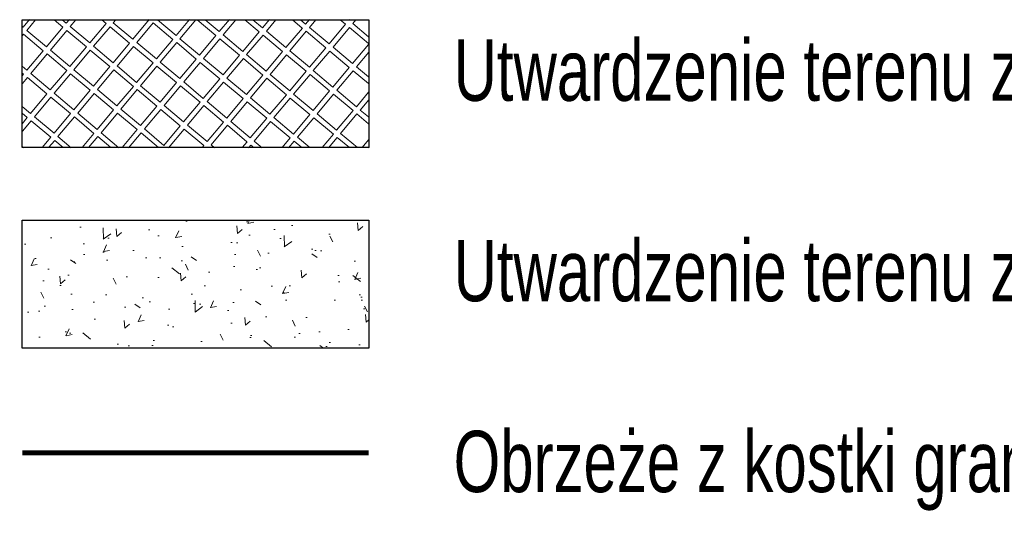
# Model space of a CAD drawing. Header units: metres. Extents: x 7415312 to 7415578, y 5538064 to 5538378.
# Tile 67 of 83: x 7415516 to 7415535, y 5538281 to 5538290. Entities that reach past the tile are written whole.
import ezdxf

# ---------------------------------------------------------------- set-up
doc = ezdxf.new("R2010")
doc.units = ezdxf.units.M
doc.header["$MEASUREMENT"] = 0
doc.linetypes.add('DASHED2', pattern=[0.375, 0.25, -0.125])
for name, color, linetype, lineweight in [('_LL_CIENKA', 7, 'Continuous', 25), ('_LL_OBZEZE GRANITOWE', 30, 'DASHED2', 30), ('LL_KRESKOWANIE', 253, 'Continuous', 0)]:
    doc.layers.add(name, color=color, linetype=linetype, lineweight=lineweight)
doc.layers.add('Opis', color=7, linetype='Continuous', lineweight=9, true_color=0x000000)
doc.styles.add('LL_50', font='arial.ttf', dxfattribs={"width": 0.7, "height": 10})

msp = doc.modelspace()

# ---------------------------------------------------------------- hatches: boundary and pattern name
at = {"layer": 'LL_KRESKOWANIE'}
h = msp.add_hatch(dxfattribs=at)
h.set_pattern_fill('WAFFLE', color=256, scale=0.5, angle=50)
h.set_pattern_definition([(50, (364.0167, 12.3668), (-0.45962666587, 0.38567256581), [0.5, -0.1]), (50, (363.9401, 12.4311), (-0.45962666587, 0.38567256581), [0.5, -0.1]), (140, (363.8758, 12.35447), (-0.38567256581, -0.45962666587), [0.5, -0.1]), (140, (363.9401, 12.4311), (-0.38567256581, -0.45962666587), [0.5, -0.1])])
h.paths.add_polyline_path([(7415515.64, 5538290.402), (7415522.421, 5538290.402), (7415522.421, 5538287.902), (7415515.64, 5538287.902)])
h = msp.add_hatch(dxfattribs=at)
h.set_pattern_fill('AR-CONC', color=256, scale=0.2, angle=45)
h.set_pattern_definition([(95, (0, 0), (1.10310399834, 0.92561415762), [0.15, -1.65]), (400, (0, 0), (-1.25998433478, 0.8675362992), [0.12, -1.32]), (145.4514, (0.0919, 0.0771), (-0.15687893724, 1.7931505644), [0.12748038, -1.402284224]), (91.1842, (-0.2828, 0.2828), (1.74338600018, 1.2752275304), [0.225, -2.475]), (141.6356, (-0.1376, 0.3891), (-0.05579802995, 2.6994233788), [0.191220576, -2.103426]), (396.1842, (-0.2828, 0.2828), (-0.05580013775, 2.69942333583), [0.18, -1.98]), (66, (-0.0707, 0.3536), (1.41354314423, 0.27476495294), [0.15, -1.65]), (371, (-0.0707, 0.3536), (-0.68141718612, 1.3696168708), [0.12, -1.32]), (116.4514, (0.0471, 0.3765), (0.73212723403, 1.64438123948), [0.12748038, -1.402284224]), (82.5, (0, 0), (-0.453586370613, 0.487979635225), [0, -1.304, 0, -1.34, 0, -1.325]), (52.5, (0, 0), (-0.185745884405, 0.9298188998), [0, -0.764, 0, -1.274, 0, -0.505]), (12.5, (-0.31537, -0.31537), (0.786836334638, 0.72304152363), [0, -0.5, 0, -1.56, 0, -2.07]), (2.5, (-0.4568, -0.4568), (0.6831799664, 0.96631961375), [0, -0.65, 0, -1.036, 0, -1.47])])
h.paths.add_polyline_path([(7415515.64, 5538286.481), (7415522.421, 5538286.481), (7415522.421, 5538283.981), (7415515.64, 5538283.981)])

# ---------------------------------------------------------------- linework, layer by layer
at = {"layer": '_LL_CIENKA', "color": 7}
for points in [[(7415515.64, 5538290.402), (7415522.421, 5538290.402), (7415522.421, 5538287.902), (7415515.64, 5538287.902)], [(7415515.64, 5538286.481), (7415522.421, 5538286.481), (7415522.421, 5538283.981), (7415515.64, 5538283.981)]]:
    msp.add_lwpolyline(points, close=True, dxfattribs=at)
at = {"layer": '_LL_OBZEZE GRANITOWE', "color": 5, "const_width": 0.1, "elevation": -267.672}
msp.add_lwpolyline([(7415515.64, 5538281.931), (7415522.421, 5538281.931)], dxfattribs=at)

# ---------------------------------------------------------------- texts
at = {"layer": 'Opis', "char_height": 0.9, "attachment_point": 4, "style": 'LL_50'}
for s, insert, width in [('{\\H1.3333x;Utwardzenie terenu z kostki / 58 m2}', (7415524.084, 5538289.407), 39.3007), ('{\\H1.3333x;Utwardzenie terenu z klińca / 228 m2}', (7415524.084, 5538285.487), 39.3007), ('{\\H1.3333x;Obrzeże z kostki granitowej / 112 mb}', (7415524.084, 5538281.582), 37.68549)]:
    msp.add_mtext(s, dxfattribs=dict(at, insert=insert, width=width))

doc.saveas('drawing.dxf')
